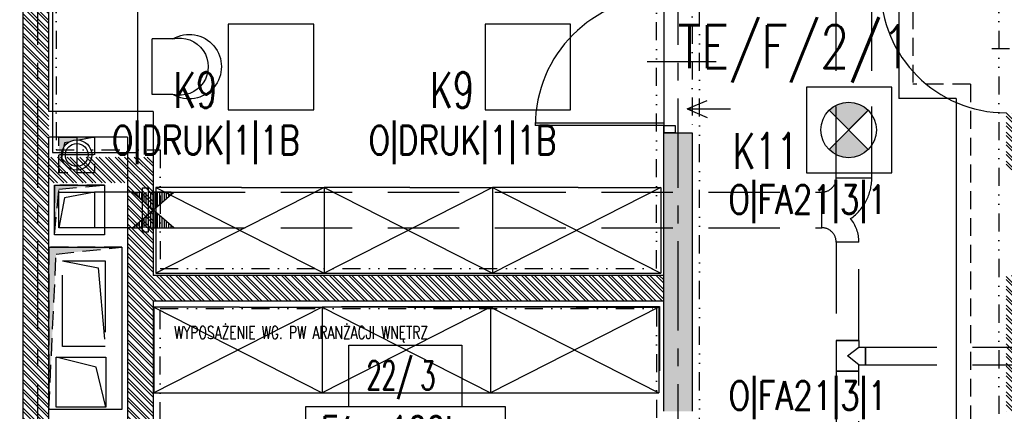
# Model space of a CAD drawing. Extents: x 41755 to 123924, y -112333 to 86187.
# Tile 116 of 256: x 101259 to 101950, y -53740 to -53466. Entities that reach past the tile are written whole.
import ezdxf
from ezdxf.enums import TextEntityAlignment as Align

# ---------------------------------------------------------------- set-up
doc = ezdxf.new("R2010")
doc.units = 0
doc.header["$LTSCALE"] = 50
for name, pattern in [('CENTER', [2, 1.25, -0.25, 0.25, -0.25]), ('DASHDOT', [1, 0.5, -0.25, 0, -0.25]), ('DASHED', [0.75, 0.5, -0.25]), ('DASHED2', [0.375, 0.25, -0.125]), ('DIVIDE', [31.75, 12.7, -6.35, 0, -6.35, 0, -6.35])]:
    doc.linetypes.add(name, pattern=pattern)
doc.layers.get('0').update_dxf_attribs({"color": 101, "linetype": 'CONTINUOUS'})
for name, color, linetype in [('Drz---drzwi', 5, 'CONTINUOUS'), ('E-90', 6, 'CONTINUOUS'), ('E35', 6, 'CONTINUOUS'), ('E50', 3, 'CONTINUOUS'), ('Ins-co', 2, 'CONTINUOUS'), ('Ins-went', 141, 'CONTINUOUS'), ('Opis-pom', 6, 'CONTINUOUS'), ('Opis_pom_ramka', 6, 'CONTINUOUS'), ('Os-osie', 14, 'CENTER'), ('Os-osie glowne', 1, 'CENTER'), ('Sc-beton', 7, 'CONTINUOUS'), ('Sc-beton-hatch', 86, 'CONTINUOUS'), ('Sc-cegla pustak', 42, 'CONTINUOUS'), ('Sc-cegla pustak-hatch', 8, 'CONTINUOUS'), ('Sc-nadproza kon', 5, 'DASHED2'), ('Sch-opis', 51, 'CONTINUOUS'), ('Suf-widok', 8, 'CONTINUOUS'), ('W-otwor-strop', 1, 'CONTINUOUS'), ('Wyp-meble', 155, 'CONTINUOUS')]:
    doc.layers.add(name, color=color, linetype=linetype)
doc.styles.add('KA wymiar', font='romans.shx', dxfattribs={"width": 0.6})
doc.styles.add('ROMANS', font='romans', dxfattribs={"width": 0.85})

# ---------------------------------------------------------------- blocks, each defined once
blk = doc.blocks.new('_0630_DRZWI_90')
at = {"ltscale": 7}
for p, q in [((5, 8), (5, 98)), ((6.8, 8), (6.8, 97.98))]:
    blk.add_line(p, q, dxfattribs=at)
at = {"ltscale": 25}
for p, q in [((50, 19.7), (50, -28.9)), ((5, 8), (0, 8)), ((0, 8), (5, 8)), ((0, 0), (0, 8)), ((95, 8), (5, 8)), ((5, 8), (5, 0)), ((95, 8), (95, 0)), ((100, 8), (95, 8)), ((100, 0), (100, 8)), ((5, 0), (0, 0)), ((5, 0), (0, 0)), ((95, 0), (100, 0)), ((95, 0), (100, 0))]:
    blk.add_line(p, q, dxfattribs=at)
at = {"ltscale": 7}
blk.add_arc((5, 8), 90, 0, 90, dxfattribs=at)
blk = doc.blocks.new('_STRZAŁKA_WENT')
for q in [(-6.02, -14.01), (0, -30.24), (6.02, -14.01)]:
    blk.add_line((0, 0), q)
blk = doc.blocks.new('_opis_pom_metka')
at = {"layer": 'Opis_pom_ramka'}
blk.add_lwpolyline([(-33.13, 0), (32.87, 0), (32.87, -36), (-33.13, -36)], close=True, dxfattribs=at)
at = {"style": 'KA wymiar', "width": 0.6}
blk.add_attdef('KO/', text='', height=16.8, dxfattribs=at).set_placement((3.45, -25.87), align=Align.RIGHT)
blk.add_attdef('NR', (3.8, -26.16), '', height=16.8, dxfattribs=at)
blk = doc.blocks.new('W046')
for p, q in [((0, 20.92), (0, 0)), ((56.16, 20.92), (56.16, 0)), ((0, 0), (56.16, 0))]:
    blk.add_line(p, q)
for centre, radius, start, end in [((28.08, 37.43), 32.57, 329.55692, 210.44308), ((28.08, 27.74), 28.9, 346.36656, 193.63344)]:
    blk.add_arc(centre, radius, start, end)
blk = doc.blocks.new('sza016_r')
for p, q in [((60, 60), (0, 60)), ((0, 60), (118, 0)), ((118, 60), (0, 0)), ((0, 60), (0, 0)), ((60, 60), (118, 60)), ((118, 60), (118, 0)), ((0, 0), (118, 0))]:
    blk.add_line(p, q)
blk = doc.blocks.new('A$C59F8734F')
at = {"layer": 'Wyp-meble'}
for p, q in [((1704.16, 2321.35), (1815.66, 2321.35)), ((1815.66, 2321.35), (1927.16, 2321.35)), ((1927.16, 2321.35), (1927.16, 2276.35))]:
    blk.add_line(p, q, dxfattribs=at)
blk.add_lwpolyline([(1501.41, 2549.31), (1501.41, 2429.31), (1561.41, 2429.31), (1561.41, 2549.31)], close=True, dxfattribs=at)
at = {"layer": 'Wyp-meble', "xscale": -0.6929999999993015, "yscale": 0.6929999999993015, "zscale": 0.6930000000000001, "rotation": 270}
blk.add_blockref('W046', (1571.41, 2469.85), dxfattribs=at)
at = {"layer": 'Wyp-meble'}
for p in [(1574.06, 2344.62), (1692.06, 2344.62), (1810.06, 2344.62), (1572.58, 2260.87), (1690.58, 2260.87), (1808.58, 2260.87)]:
    blk.add_blockref('sza016_r', p, dxfattribs=at)

msp = doc.modelspace()

# ---------------------------------------------------------------- hatches: boundary and pattern name
at = {"layer": 'E35'}
h = msp.add_hatch(color=256, dxfattribs=at)
edge = h.paths.add_edge_path()
edge.add_line((101840.631, -53543.233), (101854.377, -53529.487))
edge.add_ellipse((101840.631, -53543.233), major_axis=(13.746, 13.746), ratio=1, start_angle=360, end_angle=450)
edge.add_line((101826.885, -53529.487), (101840.631, -53543.233))
edge = h.paths.add_edge_path()
edge.add_line((101854.377, -53556.979), (101840.631, -53543.233))
edge.add_line((101840.631, -53543.233), (101826.885, -53556.979))
edge.add_ellipse((101840.631, -53543.233), major_axis=(-13.746, 13.746), ratio=1, start_angle=90, end_angle=180)
at = {"layer": 'Ins-went', "linetype": 'DASHED', "ltscale": 2}
h = msp.add_hatch(dxfattribs=at)
h.set_pattern_fill('LINE', color=256, scale=0.5, angle=270, style=0)
h.set_pattern_definition([(270, (101352.966, -53599.2579), (1.5875, -2e-12), [])])
h.paths.add_polyline_path([(101367.466, -53586.758), (101338.466, -53586.758), (101367.466, -53611.758), (101338.466, -53611.758)])
at = {"layer": 'Sc-beton-hatch'}
h = msp.add_hatch(dxfattribs=at)
h.set_pattern_fill('ANSI33', color=256, style=0)
h.set_pattern_definition([(45, (48983.4185, 565.478), (-4.49012806, 4.49012806), []), (45, (48987.9087, 565.478), (-4.49012806, 4.49012806), [3.175, -1.5875])])
h.paths.add_polyline_path([(100470.966, -51043.233), (100410.966, -51043.233), (100410.966, -51103.233), (100430.966, -51103.233), (100430.966, -51063.233), (100470.966, -51063.233)])
h.paths.add_polyline_path([(100805.966, -51043.233), (100705.966, -51043.233), (100705.966, -51063.233), (100745.966, -51063.233), (100745.966, -51625.233), (100765.966, -51625.233), (100765.966, -51473.233), (101152.966, -51473.233), (101152.966, -51453.233), (100765.966, -51453.233), (100765.966, -51063.233), (100805.966, -51063.233)])
h.paths.add_polyline_path([(100430.966, -51374.233), (100410.966, -51374.233), (100410.966, -51474.233), (100430.966, -51474.233)])
h.paths.add_polyline_path([(101330.966, -51043.233), (101251.966, -51043.233), (101251.966, -51063.233), (101330.966, -51063.233)])
h.paths.add_polyline_path([(101770.966, -51043.233), (101670.966, -51043.233), (101670.966, -51063.233), (101710.966, -51063.233), (101710.966, -51262.233), (101730.966, -51262.233), (101730.966, -51063.233), (101770.966, -51063.233)])
h.paths.add_polyline_path([(101790.966, -51453.233), (101730.966, -51453.233), (101730.966, -51362.233), (101710.966, -51362.233), (101710.966, -51453.233), (101582.904, -51453.233), (101582.904, -51473.233), (101790.966, -51473.233)])
h.paths.add_polyline_path([(101482.904, -51453.233), (101252.966, -51453.233), (101252.966, -51473.233), (101482.904, -51473.233)])
h.paths.add_polyline_path([(101730.966, -51785.233), (101695.966, -51785.233), (101695.966, -51820.233), (101730.966, -51820.233)])
h.paths.add_polyline_path([(102400.966, -50943.233), (102380.966, -50943.233), (102380.966, -51043.233), (102330.966, -51043.233), (102330.966, -51063.233), (102380.966, -51063.233), (102380.966, -51453.233), (101890.966, -51453.233), (101890.966, -51473.233), (102380.966, -51473.233), (102380.966, -51873.233), (102400.966, -51873.233)])
h.paths.add_polyline_path([(102422.966, -50943.233), (102402.966, -50943.233), (102402.966, -51713.233), (102422.966, -51713.233)])
h.paths.add_polyline_path([(102400.966, -52143.233), (102380.966, -52143.233), (102380.966, -52213.233), (102400.966, -52213.233)])
h.paths.add_polyline_path([(102400.966, -52293.233), (102380.966, -52293.233), (102380.966, -52443.233), (101950.966, -52443.233), (101950.966, -52463.233), (102380.966, -52463.233), (102380.966, -52503.233), (102400.966, -52503.233)])
h.paths.add_polyline_path([(102400.966, -52603.233), (102380.966, -52603.233), (102380.966, -52643.233), (102400.966, -52643.233)])
h.paths.add_polyline_path([(102400.966, -52743.233), (102380.966, -52743.233), (102380.966, -53008.233), (102400.966, -53008.233)])
h.paths.add_polyline_path([(101730.966, -52443.233), (101710.966, -52443.233), (101710.966, -52463.233), (101710.966, -52758.233), (101690.966, -52758.233), (101690.966, -52778.233), (101730.966, -52778.233)])
h.paths.add_polyline_path([(101710.966, -52443.233), (101690.966, -52443.233), (101690.966, -52463.233), (101710.966, -52463.233)], flags=16)
h.paths.add_polyline_path([(101556.966, -52758.233), (101503.966, -52758.233), (101503.966, -52463.233), (101488.966, -52463.233), (101488.966, -52758.233), (101468.966, -52758.233), (101468.966, -52778.233), (101556.966, -52778.233)])
h.paths.add_polyline_path([(101556.966, -52443.233), (101468.966, -52443.233), (101468.966, -52463.233), (101556.966, -52463.233)])
h.paths.add_polyline_path([(101334.966, -52443.233), (101281.966, -52443.233), (101281.966, -52463.233), (101334.966, -52463.233)], flags=17)
h.paths.add_polyline_path([(101281.966, -52443.233), (100970.966, -52443.233), (100970.966, -51785.233), (100883.466, -51785.233), (100883.466, -51805.233), (100950.966, -51805.233), (100950.966, -52443.233), (100430.966, -52443.233), (100430.966, -52403.233), (100410.966, -52403.233), (100410.966, -52503.233), (100430.966, -52503.233), (100430.966, -52463.233), (100950.966, -52463.233), (100950.966, -52973.233), (100970.966, -52973.233), (100970.966, -52463.233), (101261.966, -52463.233), (101261.966, -52778.233), (101281.966, -52778.233), (101334.966, -52778.233), (101334.966, -52758.233), (101281.966, -52758.233)])
h.paths.add_polyline_path([(100783.466, -51785.233), (100765.966, -51785.233), (100765.966, -51780.233), (100745.966, -51780.233), (100745.966, -51785.233), (100430.966, -51785.233), (100430.966, -51765.233), (100410.966, -51765.233), (100410.966, -52003.233), (100430.966, -52003.233), (100430.966, -51805.233), (100783.466, -51805.233)])
h.paths.add_polyline_path([(100430.966, -52153.233), (100410.966, -52153.233), (100410.966, -52253.233), (100430.966, -52253.233)])
h.paths.add_polyline_path([(100430.966, -52653.233), (100410.966, -52653.233), (100410.966, -52850.233), (100430.966, -52850.233)], flags=17)
h.paths.add_polyline_path([(100430.966, -52940.233), (100410.966, -52940.233), (100410.966, -52983.233), (100430.966, -52983.233)])
h.paths.add_polyline_path([(101007.966, -53193.233), (100430.966, -53193.233), (100430.966, -53133.233), (100410.966, -53133.233), (100410.966, -53213.233), (101007.966, -53213.233)])
h.paths.add_polyline_path([(101770.966, -53193.233), (101157.966, -53193.233), (101157.966, -53213.233), (101710.966, -53213.233), (101710.966, -53445.233), (101730.966, -53445.233), (101730.966, -53213.233), (101770.966, -53213.233)])
h.paths.add_polyline_path([(102008.966, -53193.233), (101905.966, -53193.233), (101905.966, -53213.233), (102008.966, -53213.233)])
h.paths.add_polyline_path([(102227.966, -53193.233), (102133.966, -53193.233), (102133.966, -53213.233), (102227.966, -53213.233)])
h.paths.add_polyline_path([(102400.966, -53158.233), (102380.966, -53158.233), (102380.966, -53193.233), (102332.966, -53193.233), (102332.966, -53213.233), (102380.966, -53213.233), (102380.966, -53818.233), (102400.966, -53818.233)])
h.paths.add_polyline_path([(101730.966, -53545.233), (101710.966, -53545.233), (101710.966, -53740.233), (101730.966, -53740.233)])
h.paths.add_polyline_path([(101730.966, -53840.233), (101710.966, -53840.233), (101710.966, -53943.233), (101297.571, -53943.233, -0.1551034), (101300.811, -53953.425, -0.1483474), (101297.835, -53963.233), (101710.966, -53963.233), (101710.966, -54023.233), (101730.966, -54023.233)])
h.paths.add_polyline_path([(101297.571, -53943.233), (101295.705, -53943.233), (101295.705, -53963.233), (101297.835, -53963.233, 0.1483474), (101300.811, -53953.425, 0.1551034)])
h.paths.add_polyline_path([(101270.705, -53943.233), (101268.745, -53943.233, 0.1551034), (101265.506, -53953.425, 0.1483474), (101268.481, -53963.233), (101270.705, -53963.233)])
h.paths.add_polyline_path([(101268.745, -53943.233), (101201.966, -53943.233), (101201.966, -53963.233), (101268.481, -53963.233, -0.1483474), (101265.506, -53953.425, -0.1551034)])
h.paths.add_polyline_path([(100980.966, -53943.233), (100970.966, -53943.233), (100930.966, -53943.233), (100930.966, -53968.233), (100970.966, -53968.233), (100980.966, -53968.233)])
h.paths.add_polyline_path([(100490.966, -53943.233), (100410.966, -53943.233), (100410.966, -53963.233), (100490.966, -53963.233)])
h.paths.add_polyline_path([(100530.966, -54448.233), (100510.966, -54448.233), (100510.966, -54481.233), (100530.966, -54481.233)])
h.paths.add_polyline_path([(101773.966, -54593.233), (101730.966, -54593.233), (101730.966, -54503.233), (101710.966, -54503.233), (101710.966, -54593.233), (100530.966, -54593.233), (100530.966, -54578.233), (100510.966, -54578.233), (100510.966, -54593.233), (100270.966, -54593.233), (100270.966, -54618.233), (101773.966, -54618.233)])
h.paths.add_polyline_path([(100220.966, -54593.233), (100170.966, -54593.233), (100170.966, -54618.233), (100220.966, -54618.233)])
h.paths.add_polyline_path([(100120.966, -54593.233), (100070.966, -54593.233), (100070.966, -54618.233), (100120.966, -54618.233)])
h.paths.add_polyline_path([(100020.966, -54593.233), (99970.966, -54593.233), (99970.966, -54618.233), (100020.966, -54618.233)])
h.paths.add_polyline_path([(99920.966, -54593.233), (99880.966, -54593.233), (99880.966, -55500.233), (99980.966, -55500.233), (99980.966, -55515.233), (100000.966, -55515.233), (100000.966, -55480.233), (99900.966, -55480.233), (99900.966, -54618.233), (99920.966, -54618.233)])
h.paths.add_polyline_path([(100585.966, -55633.233), (100000.966, -55633.233), (100000.966, -55615.233), (99980.966, -55615.233), (99980.966, -55633.233), (99780.966, -55633.233), (99780.966, -55988.233), (100510.966, -55988.233), (100510.966, -56028.233), (100530.966, -56028.233), (100530.966, -55988.233), (100582.966, -55988.233), (100582.966, -55968.233), (100530.966, -55968.233), (100530.966, -55813.233), (100510.966, -55813.233), (100510.966, -55968.233), (99800.966, -55968.233), (99800.966, -55653.233), (100510.966, -55653.233), (100510.966, -55663.233), (100530.966, -55663.233), (100530.966, -55653.233), (100585.966, -55653.233)])
h.paths.add_polyline_path([(101310.966, -55968.233), (100810.966, -55968.233), (100810.966, -55880.233), (100790.966, -55880.233), (100790.966, -55968.233), (100737.966, -55968.233), (100737.966, -55988.233), (100790.966, -55988.233), (100790.966, -56028.233), (100810.966, -56028.233), (100810.966, -55988.233), (101310.966, -55988.233)])
h.paths.add_polyline_path([(101490.966, -55633.233), (100735.966, -55633.233), (100735.966, -55653.233), (101490.966, -55653.233)])
h.paths.add_polyline_path([(101777.966, -55968.233), (101730.966, -55968.233), (101730.966, -55853.733), (101710.966, -55853.733), (101710.966, -55968.233), (101590.966, -55968.233), (101590.966, -55988.233), (101777.966, -55988.233)])
h.paths.add_polyline_path([(101802.966, -55963.233), (101777.966, -55963.233), (101777.966, -55988.233), (101802.966, -55988.233)])
h.paths.add_polyline_path([(101730.966, -55128.233), (101710.966, -55128.233), (101710.966, -55723.733), (101730.966, -55723.733)])
h.paths.add_polyline_path([(101953.466, -55963.233), (101928.466, -55963.233), (101928.466, -55988.233), (101953.466, -55988.233)])
h.paths.add_polyline_path([(102103.466, -55963.233), (102078.466, -55963.233), (102078.466, -55988.233), (102103.466, -55988.233)])
h.paths.add_polyline_path([(102253.466, -55963.233), (102228.466, -55963.233), (102228.466, -55988.233), (102253.466, -55988.233)])
h.paths.add_polyline_path([(102365.966, -55968.233), (102320.966, -55968.233), (102320.966, -55988.233), (102365.966, -55988.233)])
h.paths.add_polyline_path([(102400.966, -55953.233), (102365.966, -55953.233), (102365.966, -55988.233), (102400.966, -55988.233)])
h.paths.add_polyline_path([(102400.966, -55891.233), (102380.966, -55891.233), (102380.966, -55953.233), (102400.966, -55953.233)])
h.paths.add_polyline_path([(102400.966, -55815.733), (102375.966, -55815.733), (102375.966, -55840.733), (102400.966, -55840.733)])
h.paths.add_polyline_path([(102400.966, -55665.733), (102375.966, -55665.733), (102375.966, -55690.733), (102400.966, -55690.733)])
h.paths.add_polyline_path([(102400.966, -55515.733), (102375.966, -55515.733), (102375.966, -55540.733), (102400.966, -55540.733)])
h.paths.add_polyline_path([(102400.966, -55365.733), (102375.966, -55365.733), (102375.966, -55390.733), (102400.966, -55390.733)])
h.paths.add_polyline_path([(102400.966, -55240.733), (102380.966, -55240.733), (102380.966, -55260.733), (102400.966, -55260.733)])
h.paths.add_polyline_path([(102400.966, -55215.733), (102375.966, -55215.733), (102375.966, -55240.733), (102400.966, -55240.733)])
h.paths.add_polyline_path([(102400.966, -55033.233), (102380.966, -55033.233), (102380.966, -55215.733), (102400.966, -55215.733)])
h.paths.add_polyline_path([(102400.966, -54833.233), (102365.966, -54833.233), (102365.966, -54798.233), (102345.966, -54798.233), (102345.966, -54853.233), (102380.966, -54853.233), (102380.966, -54883.233), (102400.966, -54883.233)])
h.paths.add_polyline_path([(102365.966, -54537.733), (102345.966, -54537.733), (102345.966, -54593.233), (101908.966, -54593.233), (101908.966, -54618.233), (102345.966, -54618.233), (102345.966, -54648.233), (102365.966, -54648.233), (102365.966, -54618.233)])
h.paths.add_polyline_path([(101730.966, -54128.233), (101710.966, -54128.233), (101710.966, -54353.233), (101730.966, -54353.233)])
h.paths.add_polyline_path([(102365.966, -54131.233), (102400.966, -54131.233), (102400.966, -54088.233), (102380.966, -54088.233), (102380.966, -54111.233), (102345.966, -54111.233), (102345.966, -54417.733), (102365.966, -54417.733)])
h.paths.add_polyline_path([(102400.966, -53918.233), (102380.966, -53918.233), (102380.966, -53988.233), (102400.966, -53988.233)])
at = {"layer": 'Sc-cegla pustak-hatch'}
h = msp.add_hatch(dxfattribs=at)
h.set_pattern_fill('ANSI32', color=256, scale=0.5, angle=90, style=0)
h.set_pattern_definition([(135, (48983.4185, 565.478), (-3.36759605, -3.36759605), []), (135, (48983.4185, 567.723), (-3.36759605, -3.36759605), [])])
h.paths.add_polyline_path([(100430.966, -51745.233), (100410.966, -51745.233), (100410.966, -51765.233), (100430.966, -51765.233)])
h.paths.add_polyline_path([(101330.966, -51063.233), (101312.966, -51063.233), (101312.966, -51262.233), (101330.966, -51262.233)])
h.paths.add_polyline_path([(101455.966, -51382.233), (101330.966, -51382.233), (101330.966, -51362.233), (101312.966, -51362.233), (101312.966, -51453.233), (101330.966, -51453.233), (101330.966, -51400.233), (101437.966, -51400.233), (101437.966, -51453.233), (101455.966, -51453.233)])
h.paths.add_polyline_path([(102049.966, -51473.233), (102031.966, -51473.233), (102031.966, -51525.233), (101968.966, -51525.233), (101968.966, -51473.233), (101950.966, -51473.233), (101950.966, -51548.233), (101968.966, -51548.233), (101968.966, -51543.233), (102049.966, -51543.233)])
h.paths.add_polyline_path([(101968.966, -51648.233), (101950.966, -51648.233), (101950.966, -52323.233), (101968.966, -52323.233), (101968.966, -52193.233), (102380.966, -52193.233), (102380.966, -52175.233), (101968.966, -52175.233)])
h.paths.add_polyline_path([(101968.966, -52463.233), (101950.966, -52463.233), (101950.966, -52543.233), (101968.966, -52543.233)])
h.paths.add_polyline_path([(101968.966, -52423.233), (101950.966, -52423.233), (101950.966, -52443.233), (101968.966, -52443.233)])
h.paths.add_polyline_path([(101968.966, -52643.233), (101950.966, -52643.233), (101950.966, -52973.233), (101968.966, -52973.233), (101968.966, -52946.233), (102050.966, -52946.233), (102050.966, -52954.233), (102042.966, -52954.233), (102042.966, -52973.233), (102380.966, -52973.233), (102380.966, -52955.233), (102060.966, -52955.233), (102060.966, -52928.233), (101968.966, -52928.233)])
h.paths.add_polyline_path([(101279.966, -52945.233), (101261.966, -52945.233), (101261.966, -52955.233), (101078.966, -52955.233), (101078.966, -52687.233), (101060.966, -52687.233), (101060.966, -52955.233), (100970.966, -52955.233), (100970.966, -52973.233), (101261.966, -52973.233), (101261.966, -53015.733), (101279.966, -53015.733)])
h.paths.add_polyline_path([(101279.966, -52778.233), (101261.966, -52778.233), (101261.966, -52845.233), (101279.966, -52845.233)])
h.paths.add_polyline_path([(100950.966, -52955.233), (100925.966, -52955.233), (100925.966, -52973.233), (100950.966, -52973.233)])
h.paths.add_polyline_path([(100825.966, -52955.233), (100430.966, -52955.233), (100430.966, -52973.233), (100825.966, -52973.233)])
h.paths.add_polyline_path([(100428.966, -53213.233), (100410.966, -53213.233), (100410.966, -53333.233), (100428.966, -53333.233)])
h.paths.add_polyline_path([(100428.966, -53483.233), (100410.966, -53483.233), (100410.966, -53548.233), (100428.966, -53548.233)])
h.paths.add_polyline_path([(100428.966, -53698.233), (100410.966, -53698.233), (100410.966, -53763.233), (100428.966, -53763.233)])
h.paths.add_polyline_path([(100428.966, -53913.233), (100410.966, -53913.233), (100410.966, -53943.233), (100428.966, -53943.233)])
h.paths.add_polyline_path([(100428.966, -53963.233), (100410.966, -53963.233), (100410.966, -53978.233), (100428.966, -53978.233)])
h.paths.add_polyline_path([(100428.966, -54128.233), (100410.966, -54128.233), (100410.966, -54193.233), (100428.966, -54193.233)])
h.paths.add_polyline_path([(100428.966, -54343.233), (100410.966, -54343.233), (100410.966, -54466.233), (100510.966, -54466.233), (100510.966, -54448.233), (100428.966, -54448.233)])
h.paths.add_polyline_path([(101335.966, -54321.233), (101279.966, -54321.233), (101279.966, -53970.786, -0.2026768), (101268.481, -53963.233), (101261.966, -53963.233), (101261.966, -54339.233), (101335.966, -54339.233)])
h.paths.add_polyline_path([(101710.966, -54321.233), (101510.966, -54321.233), (101510.966, -53963.233), (101492.966, -53963.233), (101492.966, -54321.233), (101435.966, -54321.233), (101435.966, -54339.233), (101710.966, -54339.233)])
h.paths.add_polyline_path([(101710.966, -53645.233), (101352.966, -53645.233), (101352.966, -53562.233), (101279.966, -53562.233), (101279.966, -53213.233), (101261.966, -53213.233), (101261.966, -53943.233), (101268.745, -53943.233, -0.1958107), (101279.966, -53936.063), (101279.966, -53580.233), (101334.966, -53580.233), (101334.966, -53943.233), (101352.966, -53943.233), (101352.966, -53663.233), (101710.966, -53663.233)])
h.paths.add_polyline_path([(101279.966, -53936.063, 0.1514484), (101270.705, -53940.913), (101279.966, -53940.913)], flags=17)
h.paths.add_polyline_path([(101279.966, -53940.913), (101270.705, -53940.913), (101270.705, -53943.233), (101279.966, -53943.233)], flags=17)
h.paths.add_polyline_path([(101490.966, -54618.233), (101472.966, -54618.233), (101472.966, -54648.233), (101490.966, -54648.233)])
h.paths.add_polyline_path([(101490.966, -54798.233), (101472.966, -54798.233), (101472.966, -55633.233), (101490.966, -55633.233)])
h.paths.add_polyline_path([(101773.966, -55128.233), (101730.966, -55128.233), (101730.966, -55146.233), (101773.966, -55146.233)])
h.paths.add_polyline_path([(102180.966, -55128.233), (101968.966, -55128.233), (101950.966, -55128.233), (101923.966, -55128.233), (101923.966, -55146.233), (102180.966, -55146.233)])
h.paths.add_polyline_path([(101968.966, -54853.233), (102190.966, -54853.233), (102190.966, -54835.233), (101950.966, -54835.233), (101950.966, -55128.233), (101968.966, -55128.233)])
h.paths.add_polyline_path([(102345.966, -54835.233), (102290.966, -54835.233), (102290.966, -54853.233), (102345.966, -54853.233)])
h.paths.add_polyline_path([(101968.966, -54453.233), (101950.966, -54453.233), (101950.966, -54593.233), (101968.966, -54593.233)])
h.paths.add_polyline_path([(101968.966, -54129.233), (102345.966, -54129.233), (102345.966, -54111.233), (101968.966, -54111.233), (101968.966, -53840.233), (101950.966, -53840.233), (101950.966, -54353.233), (101968.966, -54353.233)])
h.paths.add_polyline_path([(102380.966, -53645.233), (101995.966, -53645.233), (101995.966, -53553.233), (101968.966, -53553.233), (101968.966, -53531.233), (101950.966, -53531.233), (101950.966, -53571.233), (101977.966, -53571.233), (101977.966, -53645.233), (101950.966, -53645.233), (101950.966, -53740.233), (101968.966, -53740.233), (101968.966, -53663.233), (102380.966, -53663.233)])
h.paths.add_polyline_path([(101968.966, -53213.233), (101950.966, -53213.233), (101950.966, -53441.233), (101968.966, -53441.233)])
h.paths.add_polyline_path([(101279.966, -53150.733), (101261.966, -53150.733), (101261.966, -53193.233), (101279.966, -53193.233)])
at = {"layer": 'W-otwor-strop'}
h = msp.add_hatch(color=256, dxfattribs=at)
h.paths.add_polyline_path([(101286.966, -53548.233), (101286.966, -53573.233), (101289.034, -53562.374, -0.0390341), (101288.906, -53560.733, -0.1339171), (101290.368, -53555.371), (101290.966, -53552.233), (101294.105, -53551.635, -0.1738599), (101301.107, -53550.301), (101311.966, -53548.233)])
h.paths.add_polyline_path([(101290.368, -53555.371, 0.1339171), (101288.906, -53560.733), (101289.347, -53560.733)], flags=17)
h.paths.add_polyline_path([(101289.347, -53560.733), (101288.906, -53560.733, 0.0390341), (101289.034, -53562.374)], flags=17)
h.paths.add_polyline_path([(101294.105, -53551.635), (101290.966, -53552.233), (101290.368, -53555.371, -0.1271273)], flags=17)
h.paths.add_polyline_path([(101294.105, -53551.635), (101299.466, -53550.614), (101299.466, -53550.173, 0.1339171)], flags=17)
h.paths.add_polyline_path([(101301.107, -53550.301, 0.0390341), (101299.466, -53550.173), (101299.466, -53550.614)], flags=17)
for points in [[(101318.929, -53581.792), (101283.929, -53581.792), (101283.929, -53616.792), (101286.929, -53584.792)], [(101331.129, -53625.254), (101279.966, -53625.254), (101279.966, -53738.882), (101284.966, -53630.254)]]:
    msp.add_hatch(color=256, dxfattribs=at).paths.add_polyline_path(points)

# ---------------------------------------------------------------- linework, layer by layer
at = {"layer": 'Drz---drzwi'}
msp.add_arc((101950.966, -53443.233), 88, 180, 270, dxfattribs=at)
at = {"layer": 'E35'}
for p, q in [((101826.885, -53556.979), (101854.377, -53529.487)), ((101826.885, -53529.487), (101854.377, -53556.979))]:
    msp.add_line(p, q, dxfattribs=at)
at = {"layer": 'E35', "linetype": 'Continuous', "ltscale": 0.3}
msp.add_line((101827.671, -53556.193), (101853.591, -53530.273), dxfattribs=at)
for points in [[(101405.686, -53529.237), (101465.686, -53529.237), (101465.686, -53469.237), (101405.686, -53469.237)], [(101585.686, -53529.237), (101645.686, -53529.237), (101645.686, -53469.237), (101585.686, -53469.237)], [(101810.966, -53573.233), (101870.966, -53573.233), (101870.966, -53513.233), (101810.966, -53513.233)], [(101459.738, -53769.412), (101600.071, -53769.412), (101600.071, -53737.133), (101459.738, -53737.133)]]:
    msp.add_lwpolyline(points, close=True, dxfattribs=at)
at = {"layer": 'E35'}
msp.add_circle((101840.631, -53543.233), 19.44, dxfattribs=at)
at = {"layer": 'Ins-co'}
for p, q in [((101875.744, -53450.1), (101875.744, -53521.222)), ((101915.966, -53521.222), (101875.744, -53521.222)), ((101915.966, -53521.222), (101915.966, -54814.506))]:
    msp.add_line(p, q, dxfattribs=at)
at = {"layer": 'Ins-co', "linetype": 'DASHED', "ltscale": 0.5}
for p, q in [((101885.744, -53460.1), (101885.744, -53511.222)), ((101925.966, -53511.222), (101885.744, -53511.222)), ((101925.966, -53511.222), (101925.966, -53977.624))]:
    msp.add_line(p, q, dxfattribs=at)
at = {"layer": 'Ins-went', "linetype": 'DASHED', "ltscale": 2}
for p, q in [((101856.866, -53576.758), (101856.866, -53207.758)), ((101831.866, -53576.758), (101856.866, -53576.758)), ((101286.966, -53611.758), (101286.966, -53586.758)), ((101286.966, -53586.758), (101311.966, -53586.758)), ((101338.466, -53586.758), (101311.966, -53586.758)), ((101311.966, -53586.758), (101311.966, -53611.758)), ((101367.466, -53611.758), (101338.466, -53586.758)), ((101338.466, -53611.758), (101367.466, -53586.758)), ((101338.466, -53586.758), (101345.466, -53586.758)), ((101345.466, -53583.758), (101349.466, -53583.758)), ((101345.466, -53614.758), (101345.466, -53583.758)), ((101349.466, -53583.758), (101349.466, -53614.758)), ((101349.466, -53586.758), (101367.466, -53586.758)), ((101365.716, -53586.758), (101353.116, -53586.758)), ((101367.466, -53586.758), (101821.866, -53586.758)), ((101821.866, -53611.758), (101821.866, -53586.758)), ((101311.966, -53611.758), (101286.966, -53611.758)), ((101338.466, -53611.758), (101311.966, -53611.758)), ((101338.466, -53611.758), (101345.466, -53611.758)), ((101349.466, -53614.758), (101345.466, -53614.758)), ((101349.466, -53611.758), (101367.466, -53611.758)), ((101367.466, -53611.758), (101821.866, -53611.758)), ((101847.866, -53621.758), (101831.866, -53621.758)), ((101289.466, -53694.874), (101289.466, -53634.874)), ((101289.466, -53634.874), (101319.466, -53634.874)), ((101319.466, -53634.874), (101319.466, -53694.874)), ((101831.866, -53690.758), (101847.866, -53690.758)), ((101831.866, -53690.758), (101831.866, -53712.258)), ((101847.866, -53690.758), (101831.866, -53690.758)), ((101847.866, -53690.758), (101847.866, -53695.258)), ((101319.466, -53694.874), (101289.466, -53694.874)), ((101839.866, -53701.508), (101847.866, -53695.258)), ((101847.866, -53695.258), (101852.366, -53695.258)), ((101852.366, -53707.758), (101852.366, -53695.258)), ((101852.366, -53695.258), (101968.966, -53695.258)), ((101852.366, -53695.258), (101852.366, -53707.758)), ((101284.966, -53737.388), (101284.966, -53702.388)), ((101284.966, -53702.388), (101319.966, -53702.388)), ((101312.966, -53709.388), (101284.966, -53702.388)), ((101284.966, -53737.388), (101284.966, -53702.388)), ((101284.966, -53702.388), (101319.966, -53702.388)), ((101319.966, -53702.388), (101319.966, -53737.388)), ((101319.966, -53702.388), (101319.966, -53737.388)), ((101847.866, -53707.758), (101839.866, -53701.508)), ((101319.966, -53737.388), (101312.966, -53709.388)), ((101847.866, -53947.158), (101847.866, -53707.758)), ((101847.866, -53707.758), (101852.366, -53707.758)), ((101852.366, -53707.758), (101968.966, -53707.758)), ((101831.866, -53712.258), (101847.866, -53712.258)), ((101831.866, -53712.258), (101831.866, -53916.158)), ((101847.866, -53712.258), (101831.866, -53712.258)), ((101319.966, -53737.388), (101284.966, -53737.388)), ((101319.966, -53737.388), (101284.966, -53737.388))]:
    msp.add_line(p, q, dxfattribs=at)
at = {"layer": 'Ins-went', "ltscale": 2}
for p, q in [((101299.466, -53548.733), (101299.466, -53572.733)), ((101311.466, -53560.733), (101287.466, -53560.733))]:
    msp.add_line(p, q, dxfattribs=at)
at = {"layer": 'Ins-went', "linetype": 'DASHED', "ltscale": 2}
for points in [[(101831.866, -53576.758), (101831.866, -53200.758)], [(101311.966, -53586.758), (101290.966, -53590.758), (101286.966, -53611.758)], [(101831.866, -53621.758), (101831.866, -53690.758)], [(101847.866, -53690.758), (101847.866, -53621.758)], [(101289.466, -53634.874), (101314.466, -53639.874), (101319.466, -53694.874)]]:
    msp.add_lwpolyline(points, dxfattribs=at)
at = {"layer": 'Ins-went'}
msp.add_circle((101299.466, -53560.733), 10.56, dxfattribs=at)
at = {"layer": 'Ins-went', "ltscale": 2}
msp.add_circle((101299.466, -53560.733), 8, dxfattribs=at)
at = {"layer": 'Ins-went', "linetype": 'DASHED', "ltscale": 2}
for centre, radius, start, end in [((101821.866, -53576.758), 10, 270, 0), ((101821.866, -53576.758), 35, 305.200203, 0), ((101821.866, -53621.758), 26, 0, 39.106898), ((101821.866, -53621.758), 10, 0, 90)]:
    msp.add_arc(centre, radius, start, end, dxfattribs=at)
at = {"layer": 'Os-osie', "ltscale": 0.2}
msp.add_lwpolyline([(101940.966, -53486.233), (101978.966, -53486.233)], dxfattribs=at)
at = {"layer": 'Os-osie glowne'}
for points in [[(101271.966, -50521.233), (101271.966, -56498.233)], [(101720.966, -50521.233), (101720.966, -56498.233)]]:
    msp.add_lwpolyline(points, dxfattribs=at)
at = {"layer": 'Sc-beton'}
for points in [[(101710.966, -53740.233), (101710.966, -53545.233)], [(101710.966, -53545.233), (101730.966, -53545.233)], [(101730.966, -53545.233), (101730.966, -53740.233)]]:
    msp.add_lwpolyline(points, dxfattribs=at)
at = {"layer": 'Sc-cegla pustak'}
for points in [[(101261.966, -53943.233), (101261.966, -53213.233)], [(101279.966, -53530.233), (101279.966, -53213.233)], [(101352.966, -53530.233), (101279.966, -53530.233)], [(101352.966, -53530.233), (101352.966, -53645.233)], [(101279.966, -53943.233), (101279.966, -53548.233)], [(101334.966, -53548.233), (101279.966, -53548.233)], [(101334.966, -53548.233), (101334.966, -53943.233)], [(101710.966, -53645.233), (101352.966, -53645.233)], [(101710.966, -53663.233), (101352.966, -53663.233)], [(101352.966, -53663.233), (101352.966, -53943.233)]]:
    msp.add_lwpolyline(points, dxfattribs=at)
at = {"layer": 'Sc-nadproza kon', "linetype": 'DASHDOT', "ltscale": 0.5}
msp.add_lwpolyline([(101730.966, -53445.233), (101730.966, -53545.233)], dxfattribs=at)
at = {"layer": 'Suf-widok', "linetype": 'DIVIDE', "ltscale": 0.02}
for points in [[(101284.966, -53218.233), (101284.966, -53557.233), (101357.966, -53557.233), (101357.966, -53640.233), (101705.966, -53640.233), (101705.966, -53218.233), (101575.966, -53218.233), (101575.966, -53252.233), (101439.966, -53252.233), (101439.966, -53218.233)], [(101735.966, -53218.233), (101945.966, -53218.233), (101945.966, -54588.233), (101735.966, -54588.233)], [(101357.966, -53668.233), (101705.966, -53668.233), (101705.966, -53938.233), (101357.966, -53938.233)]]:
    msp.add_lwpolyline(points, close=True, dxfattribs=at)
at = {"layer": 'W-otwor-strop', "linetype": 'DASHED', "ltscale": 0.5}
for points in [[(101286.966, -53548.233), (101311.966, -53548.233), (101311.966, -53573.233), (101286.966, -53573.233)], [(101311.966, -53548.233), (101290.966, -53552.233), (101286.966, -53573.233), (101286.966, -53548.233)], [(101331.129, -53625.254), (101279.966, -53625.254), (101279.966, -53738.882), (101284.966, -53630.254)]]:
    msp.add_lwpolyline(points, close=True, dxfattribs=at)
at = {"layer": 'W-otwor-strop', "linetype": 'Continuous', "ltscale": 0.5}
for points in [[(101283.929, -53581.792), (101318.929, -53581.792), (101318.929, -53616.792), (101283.929, -53616.792)], [(101279.966, -53625.254), (101331.129, -53625.254), (101331.129, -53738.882), (101279.966, -53738.882)]]:
    msp.add_lwpolyline(points, close=True, dxfattribs=at)
at = {"layer": 'W-otwor-strop', "linetype": 'DASHED', "ltscale": 0.5}
msp.add_lwpolyline([(101318.929, -53581.792), (101283.929, -53581.792), (101283.929, -53616.792), (101286.929, -53584.792), (101318.929, -53581.792)], dxfattribs=at)

# ---------------------------------------------------------------- block references
msp.add_blockref('A$C59F8734F', (99780.966, -55988.233))
at = {"layer": 'Drz---drzwi', "rotation": 89.99999999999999}
msp.add_blockref('_0630_DRZWI_90', (101718.966, -53545.233), dxfattribs=at)
at = {"layer": 'Ins-went', "rotation": 89.99999999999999}
msp.add_blockref('_STRZAŁKA_WENT', (101727.481, -53528.558), dxfattribs=at)
at = {"layer": 'Opis-pom'}
ref = msp.add_blockref('_opis_pom_metka', (101530.057, -53693.933), dxfattribs=dict(at, xscale=1.2, yscale=1.2, zscale=1.2))
ref.add_attrib('KO/', '22/', dxfattribs={"layer": '0', "height": 20.16, "style": 'KA wymiar', "width": 0.6}).set_placement((101534.88, -53724.974), align=Align.RIGHT)
ref.add_attrib('NR', '3', (101540.427, -53725.33), dxfattribs={"layer": '0', "height": 20.16, "style": 'KA wymiar', "width": 0.6})

# ---------------------------------------------------------------- texts
at = {"layer": 'E-90', "style": 'ROMANS'}
for s, rotation, width, p in [('O|DRUK|1|1B', 360, 0.8, (101389.903, -53551.877)), ('O|DRUK|1|1B', 360, 0.8, (101569.903, -53551.877)), ('O|FA21|3|1', 360, 0.8, (101811.869, -53593.368)), ('O|FA21|3|1', 0, 0.8, (101812.039, -53730.592)), ('Eśr=100lux', 360, 0.75, (101528.393, -53753.565))]:
    msp.add_text(s, height=20, rotation=rotation, dxfattribs=dict(at, width=width)).set_placement(p, align=Align.MIDDLE)
at = {"layer": 'E35', "style": 'ROMANS', "width": 0.7}
for s, p in [('K9', (101382.761, -53515.35)), ('K9', (101562.761, -53515.35)), ('K11', (101782.25, -53557.947))]:
    msp.add_text(s, height=25, dxfattribs=at).set_placement(p, align=Align.MIDDLE)
at = {"layer": 'E50', "style": 'ROMANS', "width": 0.8}
msp.add_text('TE/F/2/1', height=30, dxfattribs=at).set_placement((101720.8, -53499.905))
at = {"layer": 'Sch-opis', "style": 'ROMANS', "width": 0.7}
msp.add_text('WYPOSAŻENIE WG. PW ARANŻACJI WNĘTRZ', height=9, dxfattribs=at).set_placement((101367.795, -53689.617))

doc.saveas('drawing.dxf')
